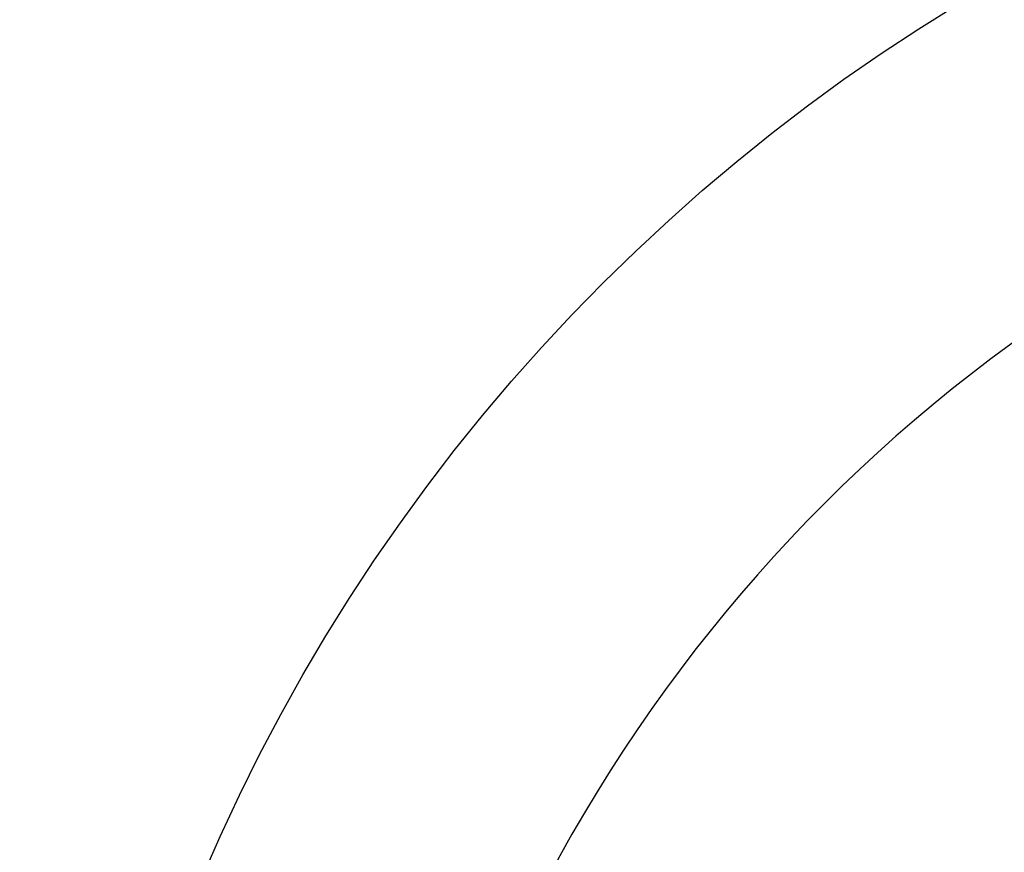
# Model space of a CAD drawing. Header units: millimetres. Extents: x 102 to 327, y 62 to 511.
# Tile 9 of 71: x 200.04 to 207.6, y 96.93 to 103.33. Entities that reach past the tile are written whole.
import ezdxf

# ---------------------------------------------------------------- set-up
doc = ezdxf.new("R2010")
doc.units = ezdxf.units.MM
doc.header["$LTSCALE"] = 47.498
doc.layers.get('0').update_dxf_attribs({"linetype": 'CONTINUOUS'})
doc.layers.add('KONSTR_EL', color=7, linetype='CONTINUOUS')

msp = doc.modelspace()

# ---------------------------------------------------------------- linework, layer by layer
at = {"color": 7, "linetype": 'CONTINUOUS'}
msp.add_arc((214.7038, 91.1295), 85, 5.400537, 174.599463, dxfattribs=at)
at = {"layer": 'KONSTR_EL', "color": 4, "linetype": 'CONTINUOUS'}
for radius in [24, 19.2, 14.4]:
    msp.add_circle((214.7038, 91.1295), radius, dxfattribs=at)
for start, end in [(180, 90), (105.96201, 164.03799)]:
    msp.add_arc((214.7038, 91.1295), 12, start, end, dxfattribs=at)

doc.saveas('drawing.dxf')
